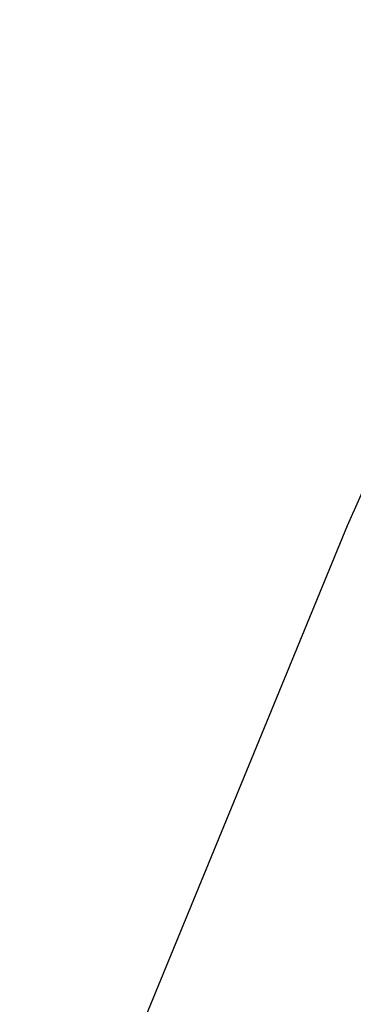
# Model space of a CAD drawing. Extents: x 0 to 363660, y 0 to 4201329.
# Tile 114 of 256: x 360198.744 to 360199.219, y 4200482.069 to 4200483.471. Entities that reach past the tile are written whole.
import ezdxf

# ---------------------------------------------------------------- set-up
doc = ezdxf.new("R2010")
doc.units = 0
doc.header["$LTSCALE"] = 0.5
doc.header["$MEASUREMENT"] = 0
doc.layers.add('(032) Горизонтали утолщенные', color=32, linetype='Continuous', lineweight=30)

# ---------------------------------------------------------------- blocks, each defined once
blk = doc.blocks.new('gergrgrre')
at = {"layer": '(032) Горизонтали утолщенные', "color": 32}
blk.add_polyline3d([(360205.37, 4200491.68, 546), (360204.44, 4200490.86, 546), (360203.56, 4200489.96, 546), (360202.71, 4200488.95, 546), (360201.9, 4200487.84, 546), (360201.14, 4200486.63, 546), (360200.44, 4200485.35, 546), (360199.79, 4200484.05, 546), (360199.21, 4200482.75, 546), (360198.7, 4200481.51, 546), (360198.27, 4200480.37, 546), (360197.92, 4200479.37, 546), (360197.66, 4200478.53, 546), (360197.5, 4200477.81, 546), (360197.44, 4200477.15, 546), (360197.51, 4200476.49, 546), (360197.7, 4200475.76, 546), (360198.04, 4200474.92, 546), (360198.52, 4200473.88, 546)], dxfattribs=at)
blk.add_polyline3d([(360205.37, 4200491.68, 546), (360204.44, 4200490.86, 546), (360203.56, 4200489.96, 546), (360202.71, 4200488.95, 546), (360201.9, 4200487.84, 546), (360201.14, 4200486.63, 546), (360200.44, 4200485.35, 546), (360199.79, 4200484.05, 546), (360199.21, 4200482.75, 546), (360198.7, 4200481.51, 546), (360198.27, 4200480.37, 546), (360197.92, 4200479.37, 546), (360197.66, 4200478.53, 546), (360197.5, 4200477.81, 546), (360197.44, 4200477.15, 546), (360197.51, 4200476.49, 546), (360197.7, 4200475.76, 546), (360198.04, 4200474.92, 546), (360198.52, 4200473.88, 546)], dxfattribs=at)
blk.add_polyline3d([(360205.37, 4200491.68, 546), (360204.44, 4200490.86, 546), (360203.56, 4200489.96, 546), (360202.71, 4200488.95, 546), (360201.9, 4200487.84, 546), (360201.14, 4200486.63, 546), (360200.44, 4200485.35, 546), (360199.79, 4200484.05, 546), (360199.21, 4200482.75, 546), (360198.7, 4200481.51, 546), (360198.27, 4200480.37, 546), (360197.92, 4200479.37, 546), (360197.66, 4200478.53, 546), (360197.5, 4200477.81, 546), (360197.44, 4200477.15, 546), (360197.51, 4200476.49, 546), (360197.7, 4200475.76, 546), (360198.04, 4200474.92, 546), (360198.52, 4200473.88, 546)], dxfattribs=at)
blk.add_polyline3d([(360205.37, 4200491.68, 546), (360204.44, 4200490.86, 546), (360203.56, 4200489.96, 546), (360202.71, 4200488.95, 546), (360201.9, 4200487.84, 546), (360201.14, 4200486.63, 546), (360200.44, 4200485.35, 546), (360199.79, 4200484.05, 546), (360199.21, 4200482.75, 546), (360198.7, 4200481.51, 546), (360198.27, 4200480.37, 546), (360197.92, 4200479.37, 546), (360197.66, 4200478.53, 546), (360197.5, 4200477.81, 546), (360197.44, 4200477.15, 546), (360197.51, 4200476.49, 546), (360197.7, 4200475.76, 546), (360198.04, 4200474.92, 546), (360198.52, 4200473.88, 546)], dxfattribs=at)
blk.add_polyline3d([(360205.37, 4200491.68, 546), (360204.44, 4200490.86, 546), (360203.56, 4200489.96, 546), (360202.71, 4200488.95, 546), (360201.9, 4200487.84, 546), (360201.14, 4200486.63, 546), (360200.44, 4200485.35, 546), (360199.79, 4200484.05, 546), (360199.21, 4200482.75, 546), (360198.7, 4200481.51, 546), (360198.27, 4200480.37, 546), (360197.92, 4200479.37, 546), (360197.66, 4200478.53, 546), (360197.5, 4200477.81, 546), (360197.44, 4200477.15, 546), (360197.51, 4200476.49, 546), (360197.7, 4200475.76, 546), (360198.04, 4200474.92, 546), (360198.52, 4200473.88, 546)], dxfattribs=at)
blk.add_polyline3d([(360205.37, 4200491.68, 546), (360204.44, 4200490.86, 546), (360203.56, 4200489.96, 546), (360202.71, 4200488.95, 546), (360201.9, 4200487.84, 546), (360201.14, 4200486.63, 546), (360200.44, 4200485.35, 546), (360199.79, 4200484.05, 546), (360199.21, 4200482.75, 546), (360198.7, 4200481.51, 546), (360198.27, 4200480.37, 546), (360197.92, 4200479.37, 546), (360197.66, 4200478.53, 546), (360197.5, 4200477.81, 546), (360197.44, 4200477.15, 546), (360197.51, 4200476.49, 546), (360197.7, 4200475.76, 546), (360198.04, 4200474.92, 546), (360198.52, 4200473.88, 546)], dxfattribs=at)
blk.add_polyline3d([(360205.37, 4200491.68, 546), (360204.44, 4200490.86, 546), (360203.56, 4200489.96, 546), (360202.71, 4200488.95, 546), (360201.9, 4200487.84, 546), (360201.14, 4200486.63, 546), (360200.44, 4200485.35, 546), (360199.79, 4200484.05, 546), (360199.21, 4200482.75, 546), (360198.7, 4200481.51, 546), (360198.27, 4200480.37, 546), (360197.92, 4200479.37, 546), (360197.66, 4200478.53, 546), (360197.5, 4200477.81, 546), (360197.44, 4200477.15, 546), (360197.51, 4200476.49, 546), (360197.7, 4200475.76, 546), (360198.04, 4200474.92, 546), (360198.52, 4200473.88, 546)], dxfattribs=at)
blk.add_polyline3d([(360205.37, 4200491.68, 546), (360204.44, 4200490.86, 546), (360203.56, 4200489.96, 546), (360202.71, 4200488.95, 546), (360201.9, 4200487.84, 546), (360201.14, 4200486.63, 546), (360200.44, 4200485.35, 546), (360199.79, 4200484.05, 546), (360199.21, 4200482.75, 546), (360198.7, 4200481.51, 546), (360198.27, 4200480.37, 546), (360197.92, 4200479.37, 546), (360197.66, 4200478.53, 546), (360197.5, 4200477.81, 546), (360197.44, 4200477.15, 546), (360197.51, 4200476.49, 546), (360197.7, 4200475.76, 546), (360198.04, 4200474.92, 546), (360198.52, 4200473.88, 546)], dxfattribs=at)
blk.add_polyline3d([(360205.37, 4200491.68, 546), (360204.44, 4200490.86, 546), (360203.56, 4200489.96, 546), (360202.71, 4200488.95, 546), (360201.9, 4200487.84, 546), (360201.14, 4200486.63, 546), (360200.44, 4200485.35, 546), (360199.79, 4200484.05, 546), (360199.21, 4200482.75, 546), (360198.7, 4200481.51, 546), (360198.27, 4200480.37, 546), (360197.92, 4200479.37, 546), (360197.66, 4200478.53, 546), (360197.5, 4200477.81, 546), (360197.44, 4200477.15, 546), (360197.51, 4200476.49, 546), (360197.7, 4200475.76, 546), (360198.04, 4200474.92, 546), (360198.52, 4200473.88, 546)], dxfattribs=at)
blk.add_polyline3d([(360205.37, 4200491.68, 546), (360204.44, 4200490.86, 546), (360203.56, 4200489.96, 546), (360202.71, 4200488.95, 546), (360201.9, 4200487.84, 546), (360201.14, 4200486.63, 546), (360200.44, 4200485.35, 546), (360199.79, 4200484.05, 546), (360199.21, 4200482.75, 546), (360198.7, 4200481.51, 546), (360198.27, 4200480.37, 546), (360197.92, 4200479.37, 546), (360197.66, 4200478.53, 546), (360197.5, 4200477.81, 546), (360197.44, 4200477.15, 546), (360197.51, 4200476.49, 546), (360197.7, 4200475.76, 546), (360198.04, 4200474.92, 546), (360198.52, 4200473.88, 546)], dxfattribs=at)
blk.add_polyline3d([(360205.37, 4200491.68, 546), (360204.44, 4200490.86, 546), (360203.56, 4200489.96, 546), (360202.71, 4200488.95, 546), (360201.9, 4200487.84, 546), (360201.14, 4200486.63, 546), (360200.44, 4200485.35, 546), (360199.79, 4200484.05, 546), (360199.21, 4200482.75, 546), (360198.7, 4200481.51, 546), (360198.27, 4200480.37, 546), (360197.92, 4200479.37, 546), (360197.66, 4200478.53, 546), (360197.5, 4200477.81, 546), (360197.44, 4200477.15, 546), (360197.51, 4200476.49, 546), (360197.7, 4200475.76, 546), (360198.04, 4200474.92, 546), (360198.52, 4200473.88, 546)], dxfattribs=at)
blk.add_polyline3d([(360205.37, 4200491.68, 546), (360204.44, 4200490.86, 546), (360203.56, 4200489.96, 546), (360202.71, 4200488.95, 546), (360201.9, 4200487.84, 546), (360201.14, 4200486.63, 546), (360200.44, 4200485.35, 546), (360199.79, 4200484.05, 546), (360199.21, 4200482.75, 546), (360198.7, 4200481.51, 546), (360198.27, 4200480.37, 546), (360197.92, 4200479.37, 546), (360197.66, 4200478.53, 546), (360197.5, 4200477.81, 546), (360197.44, 4200477.15, 546), (360197.51, 4200476.49, 546), (360197.7, 4200475.76, 546), (360198.04, 4200474.92, 546), (360198.52, 4200473.88, 546)], dxfattribs=at)
blk.add_polyline3d([(360205.37, 4200491.68, 546), (360204.44, 4200490.86, 546), (360203.56, 4200489.96, 546), (360202.71, 4200488.95, 546), (360201.9, 4200487.84, 546), (360201.14, 4200486.63, 546), (360200.44, 4200485.35, 546), (360199.79, 4200484.05, 546), (360199.21, 4200482.75, 546), (360198.7, 4200481.51, 546), (360198.27, 4200480.37, 546), (360197.92, 4200479.37, 546), (360197.66, 4200478.53, 546), (360197.5, 4200477.81, 546), (360197.44, 4200477.15, 546), (360197.51, 4200476.49, 546), (360197.7, 4200475.76, 546), (360198.04, 4200474.92, 546), (360198.52, 4200473.88, 546)], dxfattribs=at)
blk.add_polyline3d([(360205.37, 4200491.68, 546), (360204.44, 4200490.86, 546), (360203.56, 4200489.96, 546), (360202.71, 4200488.95, 546), (360201.9, 4200487.84, 546), (360201.14, 4200486.63, 546), (360200.44, 4200485.35, 546), (360199.79, 4200484.05, 546), (360199.21, 4200482.75, 546), (360198.7, 4200481.51, 546), (360198.27, 4200480.37, 546), (360197.92, 4200479.37, 546), (360197.66, 4200478.53, 546), (360197.5, 4200477.81, 546), (360197.44, 4200477.15, 546), (360197.51, 4200476.49, 546), (360197.7, 4200475.76, 546), (360198.04, 4200474.92, 546), (360198.52, 4200473.88, 546)], dxfattribs=at)
blk.add_polyline3d([(360205.37, 4200491.68, 546), (360204.44, 4200490.86, 546), (360203.56, 4200489.96, 546), (360202.71, 4200488.95, 546), (360201.9, 4200487.84, 546), (360201.14, 4200486.63, 546), (360200.44, 4200485.35, 546), (360199.79, 4200484.05, 546), (360199.21, 4200482.75, 546), (360198.7, 4200481.51, 546), (360198.27, 4200480.37, 546), (360197.92, 4200479.37, 546), (360197.66, 4200478.53, 546), (360197.5, 4200477.81, 546), (360197.44, 4200477.15, 546), (360197.51, 4200476.49, 546), (360197.7, 4200475.76, 546), (360198.04, 4200474.92, 546), (360198.52, 4200473.88, 546)], dxfattribs=at)
blk.add_polyline3d([(360205.37, 4200491.68, 546), (360204.44, 4200490.86, 546), (360203.56, 4200489.96, 546), (360202.71, 4200488.95, 546), (360201.9, 4200487.84, 546), (360201.14, 4200486.63, 546), (360200.44, 4200485.35, 546), (360199.79, 4200484.05, 546), (360199.21, 4200482.75, 546), (360198.7, 4200481.51, 546), (360198.27, 4200480.37, 546), (360197.92, 4200479.37, 546), (360197.66, 4200478.53, 546), (360197.5, 4200477.81, 546), (360197.44, 4200477.15, 546), (360197.51, 4200476.49, 546), (360197.7, 4200475.76, 546), (360198.04, 4200474.92, 546), (360198.52, 4200473.88, 546)], dxfattribs=at)
blk.add_polyline3d([(360205.37, 4200491.68, 546), (360204.44, 4200490.86, 546), (360203.56, 4200489.96, 546), (360202.71, 4200488.95, 546), (360201.9, 4200487.84, 546), (360201.14, 4200486.63, 546), (360200.44, 4200485.35, 546), (360199.79, 4200484.05, 546), (360199.21, 4200482.75, 546), (360198.7, 4200481.51, 546), (360198.27, 4200480.37, 546), (360197.92, 4200479.37, 546), (360197.66, 4200478.53, 546), (360197.5, 4200477.81, 546), (360197.44, 4200477.15, 546), (360197.51, 4200476.49, 546), (360197.7, 4200475.76, 546), (360198.04, 4200474.92, 546), (360198.52, 4200473.88, 546)], dxfattribs=at)
blk.add_polyline3d([(360205.37, 4200491.68, 546), (360204.44, 4200490.86, 546), (360203.56, 4200489.96, 546), (360202.71, 4200488.95, 546), (360201.9, 4200487.84, 546), (360201.14, 4200486.63, 546), (360200.44, 4200485.35, 546), (360199.79, 4200484.05, 546), (360199.21, 4200482.75, 546), (360198.7, 4200481.51, 546), (360198.27, 4200480.37, 546), (360197.92, 4200479.37, 546), (360197.66, 4200478.53, 546), (360197.5, 4200477.81, 546), (360197.44, 4200477.15, 546), (360197.51, 4200476.49, 546), (360197.7, 4200475.76, 546), (360198.04, 4200474.92, 546), (360198.52, 4200473.88, 546)], dxfattribs=at)
blk.add_polyline3d([(360205.37, 4200491.68, 546), (360204.44, 4200490.86, 546), (360203.56, 4200489.96, 546), (360202.71, 4200488.95, 546), (360201.9, 4200487.84, 546), (360201.14, 4200486.63, 546), (360200.44, 4200485.35, 546), (360199.79, 4200484.05, 546), (360199.21, 4200482.75, 546), (360198.7, 4200481.51, 546), (360198.27, 4200480.37, 546), (360197.92, 4200479.37, 546), (360197.66, 4200478.53, 546), (360197.5, 4200477.81, 546), (360197.44, 4200477.15, 546), (360197.51, 4200476.49, 546), (360197.7, 4200475.76, 546), (360198.04, 4200474.92, 546), (360198.52, 4200473.88, 546)], dxfattribs=at)
blk.add_polyline3d([(360205.37, 4200491.68, 546), (360204.44, 4200490.86, 546), (360203.56, 4200489.96, 546), (360202.71, 4200488.95, 546), (360201.9, 4200487.84, 546), (360201.14, 4200486.63, 546), (360200.44, 4200485.35, 546), (360199.79, 4200484.05, 546), (360199.21, 4200482.75, 546), (360198.7, 4200481.51, 546), (360198.27, 4200480.37, 546), (360197.92, 4200479.37, 546), (360197.66, 4200478.53, 546), (360197.5, 4200477.81, 546), (360197.44, 4200477.15, 546), (360197.51, 4200476.49, 546), (360197.7, 4200475.76, 546), (360198.04, 4200474.92, 546), (360198.52, 4200473.88, 546)], dxfattribs=at)
blk.add_polyline3d([(360205.37, 4200491.68, 546), (360204.44, 4200490.86, 546), (360203.56, 4200489.96, 546), (360202.71, 4200488.95, 546), (360201.9, 4200487.84, 546), (360201.14, 4200486.63, 546), (360200.44, 4200485.35, 546), (360199.79, 4200484.05, 546), (360199.21, 4200482.75, 546), (360198.7, 4200481.51, 546), (360198.27, 4200480.37, 546), (360197.92, 4200479.37, 546), (360197.66, 4200478.53, 546), (360197.5, 4200477.81, 546), (360197.44, 4200477.15, 546), (360197.51, 4200476.49, 546), (360197.7, 4200475.76, 546), (360198.04, 4200474.92, 546), (360198.52, 4200473.88, 546)], dxfattribs=at)
blk.add_polyline3d([(360205.37, 4200491.68, 546), (360204.44, 4200490.86, 546), (360203.56, 4200489.96, 546), (360202.71, 4200488.95, 546), (360201.9, 4200487.84, 546), (360201.14, 4200486.63, 546), (360200.44, 4200485.35, 546), (360199.79, 4200484.05, 546), (360199.21, 4200482.75, 546), (360198.7, 4200481.51, 546), (360198.27, 4200480.37, 546), (360197.92, 4200479.37, 546), (360197.66, 4200478.53, 546), (360197.5, 4200477.81, 546), (360197.44, 4200477.15, 546), (360197.51, 4200476.49, 546), (360197.7, 4200475.76, 546), (360198.04, 4200474.92, 546), (360198.52, 4200473.88, 546)], dxfattribs=at)
blk.add_polyline3d([(360205.37, 4200491.68, 546), (360204.44, 4200490.86, 546), (360203.56, 4200489.96, 546), (360202.71, 4200488.95, 546), (360201.9, 4200487.84, 546), (360201.14, 4200486.63, 546), (360200.44, 4200485.35, 546), (360199.79, 4200484.05, 546), (360199.21, 4200482.75, 546), (360198.7, 4200481.51, 546), (360198.27, 4200480.37, 546), (360197.92, 4200479.37, 546), (360197.66, 4200478.53, 546), (360197.5, 4200477.81, 546), (360197.44, 4200477.15, 546), (360197.51, 4200476.49, 546), (360197.7, 4200475.76, 546), (360198.04, 4200474.92, 546), (360198.52, 4200473.88, 546)], dxfattribs=at)
blk.add_polyline3d([(360205.37, 4200491.68, 546), (360204.44, 4200490.86, 546), (360203.56, 4200489.96, 546), (360202.71, 4200488.95, 546), (360201.9, 4200487.84, 546), (360201.14, 4200486.63, 546), (360200.44, 4200485.35, 546), (360199.79, 4200484.05, 546), (360199.21, 4200482.75, 546), (360198.7, 4200481.51, 546), (360198.27, 4200480.37, 546), (360197.92, 4200479.37, 546), (360197.66, 4200478.53, 546), (360197.5, 4200477.81, 546), (360197.44, 4200477.15, 546), (360197.51, 4200476.49, 546), (360197.7, 4200475.76, 546), (360198.04, 4200474.92, 546), (360198.52, 4200473.88, 546)], dxfattribs=at)
blk.add_polyline3d([(360205.37, 4200491.68, 546), (360204.44, 4200490.86, 546), (360203.56, 4200489.96, 546), (360202.71, 4200488.95, 546), (360201.9, 4200487.84, 546), (360201.14, 4200486.63, 546), (360200.44, 4200485.35, 546), (360199.79, 4200484.05, 546), (360199.21, 4200482.75, 546), (360198.7, 4200481.51, 546), (360198.27, 4200480.37, 546), (360197.92, 4200479.37, 546), (360197.66, 4200478.53, 546), (360197.5, 4200477.81, 546), (360197.44, 4200477.15, 546), (360197.51, 4200476.49, 546), (360197.7, 4200475.76, 546), (360198.04, 4200474.92, 546), (360198.52, 4200473.88, 546)], dxfattribs=at)
blk.add_polyline3d([(360205.37, 4200491.68, 546), (360204.44, 4200490.86, 546), (360203.56, 4200489.96, 546), (360202.71, 4200488.95, 546), (360201.9, 4200487.84, 546), (360201.14, 4200486.63, 546), (360200.44, 4200485.35, 546), (360199.79, 4200484.05, 546), (360199.21, 4200482.75, 546), (360198.7, 4200481.51, 546), (360198.27, 4200480.37, 546), (360197.92, 4200479.37, 546), (360197.66, 4200478.53, 546), (360197.5, 4200477.81, 546), (360197.44, 4200477.15, 546), (360197.51, 4200476.49, 546), (360197.7, 4200475.76, 546), (360198.04, 4200474.92, 546), (360198.52, 4200473.88, 546)], dxfattribs=at)
blk.add_polyline3d([(360205.37, 4200491.68, 546), (360204.44, 4200490.86, 546), (360203.56, 4200489.96, 546), (360202.71, 4200488.95, 546), (360201.9, 4200487.84, 546), (360201.14, 4200486.63, 546), (360200.44, 4200485.35, 546), (360199.79, 4200484.05, 546), (360199.21, 4200482.75, 546), (360198.7, 4200481.51, 546), (360198.27, 4200480.37, 546), (360197.92, 4200479.37, 546), (360197.66, 4200478.53, 546), (360197.5, 4200477.81, 546), (360197.44, 4200477.15, 546), (360197.51, 4200476.49, 546), (360197.7, 4200475.76, 546), (360198.04, 4200474.92, 546), (360198.52, 4200473.88, 546)], dxfattribs=at)
blk.add_polyline3d([(360205.37, 4200491.68, 546), (360204.44, 4200490.86, 546), (360203.56, 4200489.96, 546), (360202.71, 4200488.95, 546), (360201.9, 4200487.84, 546), (360201.14, 4200486.63, 546), (360200.44, 4200485.35, 546), (360199.79, 4200484.05, 546), (360199.21, 4200482.75, 546), (360198.7, 4200481.51, 546), (360198.27, 4200480.37, 546), (360197.92, 4200479.37, 546), (360197.66, 4200478.53, 546), (360197.5, 4200477.81, 546), (360197.44, 4200477.15, 546), (360197.51, 4200476.49, 546), (360197.7, 4200475.76, 546), (360198.04, 4200474.92, 546), (360198.52, 4200473.88, 546)], dxfattribs=at)
blk.add_polyline3d([(360205.37, 4200491.68, 546), (360204.44, 4200490.86, 546), (360203.56, 4200489.96, 546), (360202.71, 4200488.95, 546), (360201.9, 4200487.84, 546), (360201.14, 4200486.63, 546), (360200.44, 4200485.35, 546), (360199.79, 4200484.05, 546), (360199.21, 4200482.75, 546), (360198.7, 4200481.51, 546), (360198.27, 4200480.37, 546), (360197.92, 4200479.37, 546), (360197.66, 4200478.53, 546), (360197.5, 4200477.81, 546), (360197.44, 4200477.15, 546), (360197.51, 4200476.49, 546), (360197.7, 4200475.76, 546), (360198.04, 4200474.92, 546), (360198.52, 4200473.88, 546)], dxfattribs=at)
blk.add_polyline3d([(360205.37, 4200491.68, 546), (360204.44, 4200490.86, 546), (360203.56, 4200489.96, 546), (360202.71, 4200488.95, 546), (360201.9, 4200487.84, 546), (360201.14, 4200486.63, 546), (360200.44, 4200485.35, 546), (360199.79, 4200484.05, 546), (360199.21, 4200482.75, 546), (360198.7, 4200481.51, 546), (360198.27, 4200480.37, 546), (360197.92, 4200479.37, 546), (360197.66, 4200478.53, 546), (360197.5, 4200477.81, 546), (360197.44, 4200477.15, 546), (360197.51, 4200476.49, 546), (360197.7, 4200475.76, 546), (360198.04, 4200474.92, 546), (360198.52, 4200473.88, 546)], dxfattribs=at)
blk.add_polyline3d([(360205.37, 4200491.68, 546), (360204.44, 4200490.86, 546), (360203.56, 4200489.96, 546), (360202.71, 4200488.95, 546), (360201.9, 4200487.84, 546), (360201.14, 4200486.63, 546), (360200.44, 4200485.35, 546), (360199.79, 4200484.05, 546), (360199.21, 4200482.75, 546), (360198.7, 4200481.51, 546), (360198.27, 4200480.37, 546), (360197.92, 4200479.37, 546), (360197.66, 4200478.53, 546), (360197.5, 4200477.81, 546), (360197.44, 4200477.15, 546), (360197.51, 4200476.49, 546), (360197.7, 4200475.76, 546), (360198.04, 4200474.92, 546), (360198.52, 4200473.88, 546)], dxfattribs=at)
blk.add_polyline3d([(360205.37, 4200491.68, 546), (360204.44, 4200490.86, 546), (360203.56, 4200489.96, 546), (360202.71, 4200488.95, 546), (360201.9, 4200487.84, 546), (360201.14, 4200486.63, 546), (360200.44, 4200485.35, 546), (360199.79, 4200484.05, 546), (360199.21, 4200482.75, 546), (360198.7, 4200481.51, 546), (360198.27, 4200480.37, 546), (360197.92, 4200479.37, 546), (360197.66, 4200478.53, 546), (360197.5, 4200477.81, 546), (360197.44, 4200477.15, 546), (360197.51, 4200476.49, 546), (360197.7, 4200475.76, 546), (360198.04, 4200474.92, 546), (360198.52, 4200473.88, 546)], dxfattribs=at)
blk.add_polyline3d([(360205.37, 4200491.68, 546), (360204.44, 4200490.86, 546), (360203.56, 4200489.96, 546), (360202.71, 4200488.95, 546), (360201.9, 4200487.84, 546), (360201.14, 4200486.63, 546), (360200.44, 4200485.35, 546), (360199.79, 4200484.05, 546), (360199.21, 4200482.75, 546), (360198.7, 4200481.51, 546), (360198.27, 4200480.37, 546), (360197.92, 4200479.37, 546), (360197.66, 4200478.53, 546), (360197.5, 4200477.81, 546), (360197.44, 4200477.15, 546), (360197.51, 4200476.49, 546), (360197.7, 4200475.76, 546), (360198.04, 4200474.92, 546), (360198.52, 4200473.88, 546)], dxfattribs=at)
blk.add_polyline3d([(360205.37, 4200491.68, 546), (360204.44, 4200490.86, 546), (360203.56, 4200489.96, 546), (360202.71, 4200488.95, 546), (360201.9, 4200487.84, 546), (360201.14, 4200486.63, 546), (360200.44, 4200485.35, 546), (360199.79, 4200484.05, 546), (360199.21, 4200482.75, 546), (360198.7, 4200481.51, 546), (360198.27, 4200480.37, 546), (360197.92, 4200479.37, 546), (360197.66, 4200478.53, 546), (360197.5, 4200477.81, 546), (360197.44, 4200477.15, 546), (360197.51, 4200476.49, 546), (360197.7, 4200475.76, 546), (360198.04, 4200474.92, 546), (360198.52, 4200473.88, 546)], dxfattribs=at)
blk.add_polyline3d([(360205.37, 4200491.68, 546), (360204.44, 4200490.86, 546), (360203.56, 4200489.96, 546), (360202.71, 4200488.95, 546), (360201.9, 4200487.84, 546), (360201.14, 4200486.63, 546), (360200.44, 4200485.35, 546), (360199.79, 4200484.05, 546), (360199.21, 4200482.75, 546), (360198.7, 4200481.51, 546), (360198.27, 4200480.37, 546), (360197.92, 4200479.37, 546), (360197.66, 4200478.53, 546), (360197.5, 4200477.81, 546), (360197.44, 4200477.15, 546), (360197.51, 4200476.49, 546), (360197.7, 4200475.76, 546), (360198.04, 4200474.92, 546), (360198.52, 4200473.88, 546)], dxfattribs=at)
blk.add_polyline3d([(360205.37, 4200491.68, 546), (360204.44, 4200490.86, 546), (360203.56, 4200489.96, 546), (360202.71, 4200488.95, 546), (360201.9, 4200487.84, 546), (360201.14, 4200486.63, 546), (360200.44, 4200485.35, 546), (360199.79, 4200484.05, 546), (360199.21, 4200482.75, 546), (360198.7, 4200481.51, 546), (360198.27, 4200480.37, 546), (360197.92, 4200479.37, 546), (360197.66, 4200478.53, 546), (360197.5, 4200477.81, 546), (360197.44, 4200477.15, 546), (360197.51, 4200476.49, 546), (360197.7, 4200475.76, 546), (360198.04, 4200474.92, 546), (360198.52, 4200473.88, 546)], dxfattribs=at)
blk.add_polyline3d([(360205.37, 4200491.68, 546), (360204.44, 4200490.86, 546), (360203.56, 4200489.96, 546), (360202.71, 4200488.95, 546), (360201.9, 4200487.84, 546), (360201.14, 4200486.63, 546), (360200.44, 4200485.35, 546), (360199.79, 4200484.05, 546), (360199.21, 4200482.75, 546), (360198.7, 4200481.51, 546), (360198.27, 4200480.37, 546), (360197.92, 4200479.37, 546), (360197.66, 4200478.53, 546), (360197.5, 4200477.81, 546), (360197.44, 4200477.15, 546), (360197.51, 4200476.49, 546), (360197.7, 4200475.76, 546), (360198.04, 4200474.92, 546), (360198.52, 4200473.88, 546)], dxfattribs=at)
blk.add_polyline3d([(360205.37, 4200491.68, 546), (360204.44, 4200490.86, 546), (360203.56, 4200489.96, 546), (360202.71, 4200488.95, 546), (360201.9, 4200487.84, 546), (360201.14, 4200486.63, 546), (360200.44, 4200485.35, 546), (360199.79, 4200484.05, 546), (360199.21, 4200482.75, 546), (360198.7, 4200481.51, 546), (360198.27, 4200480.37, 546), (360197.92, 4200479.37, 546), (360197.66, 4200478.53, 546), (360197.5, 4200477.81, 546), (360197.44, 4200477.15, 546), (360197.51, 4200476.49, 546), (360197.7, 4200475.76, 546), (360198.04, 4200474.92, 546), (360198.52, 4200473.88, 546)], dxfattribs=at)
blk.add_polyline3d([(360205.37, 4200491.68, 546), (360204.44, 4200490.86, 546), (360203.56, 4200489.96, 546), (360202.71, 4200488.95, 546), (360201.9, 4200487.84, 546), (360201.14, 4200486.63, 546), (360200.44, 4200485.35, 546), (360199.79, 4200484.05, 546), (360199.21, 4200482.75, 546), (360198.7, 4200481.51, 546), (360198.27, 4200480.37, 546), (360197.92, 4200479.37, 546), (360197.66, 4200478.53, 546), (360197.5, 4200477.81, 546), (360197.44, 4200477.15, 546), (360197.51, 4200476.49, 546), (360197.7, 4200475.76, 546), (360198.04, 4200474.92, 546), (360198.52, 4200473.88, 546)], dxfattribs=at)
blk.add_polyline3d([(360205.37, 4200491.68, 546), (360204.44, 4200490.86, 546), (360203.56, 4200489.96, 546), (360202.71, 4200488.95, 546), (360201.9, 4200487.84, 546), (360201.14, 4200486.63, 546), (360200.44, 4200485.35, 546), (360199.79, 4200484.05, 546), (360199.21, 4200482.75, 546), (360198.7, 4200481.51, 546), (360198.27, 4200480.37, 546), (360197.92, 4200479.37, 546), (360197.66, 4200478.53, 546), (360197.5, 4200477.81, 546), (360197.44, 4200477.15, 546), (360197.51, 4200476.49, 546), (360197.7, 4200475.76, 546), (360198.04, 4200474.92, 546), (360198.52, 4200473.88, 546)], dxfattribs=at)
blk.add_polyline3d([(360205.37, 4200491.68, 546), (360204.44, 4200490.86, 546), (360203.56, 4200489.96, 546), (360202.71, 4200488.95, 546), (360201.9, 4200487.84, 546), (360201.14, 4200486.63, 546), (360200.44, 4200485.35, 546), (360199.79, 4200484.05, 546), (360199.21, 4200482.75, 546), (360198.7, 4200481.51, 546), (360198.27, 4200480.37, 546), (360197.92, 4200479.37, 546), (360197.66, 4200478.53, 546), (360197.5, 4200477.81, 546), (360197.44, 4200477.15, 546), (360197.51, 4200476.49, 546), (360197.7, 4200475.76, 546), (360198.04, 4200474.92, 546), (360198.52, 4200473.88, 546)], dxfattribs=at)
blk.add_polyline3d([(360205.37, 4200491.68, 546), (360204.44, 4200490.86, 546), (360203.56, 4200489.96, 546), (360202.71, 4200488.95, 546), (360201.9, 4200487.84, 546), (360201.14, 4200486.63, 546), (360200.44, 4200485.35, 546), (360199.79, 4200484.05, 546), (360199.21, 4200482.75, 546), (360198.7, 4200481.51, 546), (360198.27, 4200480.37, 546), (360197.92, 4200479.37, 546), (360197.66, 4200478.53, 546), (360197.5, 4200477.81, 546), (360197.44, 4200477.15, 546), (360197.51, 4200476.49, 546), (360197.7, 4200475.76, 546), (360198.04, 4200474.92, 546), (360198.52, 4200473.88, 546)], dxfattribs=at)
blk.add_polyline3d([(360205.37, 4200491.68, 546), (360204.44, 4200490.86, 546), (360203.56, 4200489.96, 546), (360202.71, 4200488.95, 546), (360201.9, 4200487.84, 546), (360201.14, 4200486.63, 546), (360200.44, 4200485.35, 546), (360199.79, 4200484.05, 546), (360199.21, 4200482.75, 546), (360198.7, 4200481.51, 546), (360198.27, 4200480.37, 546), (360197.92, 4200479.37, 546), (360197.66, 4200478.53, 546), (360197.5, 4200477.81, 546), (360197.44, 4200477.15, 546), (360197.51, 4200476.49, 546), (360197.7, 4200475.76, 546), (360198.04, 4200474.92, 546), (360198.52, 4200473.88, 546)], dxfattribs=at)
blk.add_polyline3d([(360205.37, 4200491.68, 546), (360204.44, 4200490.86, 546), (360203.56, 4200489.96, 546), (360202.71, 4200488.95, 546), (360201.9, 4200487.84, 546), (360201.14, 4200486.63, 546), (360200.44, 4200485.35, 546), (360199.79, 4200484.05, 546), (360199.21, 4200482.75, 546), (360198.7, 4200481.51, 546), (360198.27, 4200480.37, 546), (360197.92, 4200479.37, 546), (360197.66, 4200478.53, 546), (360197.5, 4200477.81, 546), (360197.44, 4200477.15, 546), (360197.51, 4200476.49, 546), (360197.7, 4200475.76, 546), (360198.04, 4200474.92, 546), (360198.52, 4200473.88, 546)], dxfattribs=at)
blk.add_polyline3d([(360205.37, 4200491.68, 546), (360204.44, 4200490.86, 546), (360203.56, 4200489.96, 546), (360202.71, 4200488.95, 546), (360201.9, 4200487.84, 546), (360201.14, 4200486.63, 546), (360200.44, 4200485.35, 546), (360199.79, 4200484.05, 546), (360199.21, 4200482.75, 546), (360198.7, 4200481.51, 546), (360198.27, 4200480.37, 546), (360197.92, 4200479.37, 546), (360197.66, 4200478.53, 546), (360197.5, 4200477.81, 546), (360197.44, 4200477.15, 546), (360197.51, 4200476.49, 546), (360197.7, 4200475.76, 546), (360198.04, 4200474.92, 546), (360198.52, 4200473.88, 546)], dxfattribs=at)
blk.add_polyline3d([(360205.37, 4200491.68, 546), (360204.44, 4200490.86, 546), (360203.56, 4200489.96, 546), (360202.71, 4200488.95, 546), (360201.9, 4200487.84, 546), (360201.14, 4200486.63, 546), (360200.44, 4200485.35, 546), (360199.79, 4200484.05, 546), (360199.21, 4200482.75, 546), (360198.7, 4200481.51, 546), (360198.27, 4200480.37, 546), (360197.92, 4200479.37, 546), (360197.66, 4200478.53, 546), (360197.5, 4200477.81, 546), (360197.44, 4200477.15, 546), (360197.51, 4200476.49, 546), (360197.7, 4200475.76, 546), (360198.04, 4200474.92, 546), (360198.52, 4200473.88, 546)], dxfattribs=at)
blk.add_polyline3d([(360205.37, 4200491.68, 546), (360204.44, 4200490.86, 546), (360203.56, 4200489.96, 546), (360202.71, 4200488.95, 546), (360201.9, 4200487.84, 546), (360201.14, 4200486.63, 546), (360200.44, 4200485.35, 546), (360199.79, 4200484.05, 546), (360199.21, 4200482.75, 546), (360198.7, 4200481.51, 546), (360198.27, 4200480.37, 546), (360197.92, 4200479.37, 546), (360197.66, 4200478.53, 546), (360197.5, 4200477.81, 546), (360197.44, 4200477.15, 546), (360197.51, 4200476.49, 546), (360197.7, 4200475.76, 546), (360198.04, 4200474.92, 546), (360198.52, 4200473.88, 546)], dxfattribs=at)
blk.add_polyline3d([(360205.37, 4200491.68, 546), (360204.44, 4200490.86, 546), (360203.56, 4200489.96, 546), (360202.71, 4200488.95, 546), (360201.9, 4200487.84, 546), (360201.14, 4200486.63, 546), (360200.44, 4200485.35, 546), (360199.79, 4200484.05, 546), (360199.21, 4200482.75, 546), (360198.7, 4200481.51, 546), (360198.27, 4200480.37, 546), (360197.92, 4200479.37, 546), (360197.66, 4200478.53, 546), (360197.5, 4200477.81, 546), (360197.44, 4200477.15, 546), (360197.51, 4200476.49, 546), (360197.7, 4200475.76, 546), (360198.04, 4200474.92, 546), (360198.52, 4200473.88, 546)], dxfattribs=at)
blk.add_polyline3d([(360205.37, 4200491.68, 546), (360204.44, 4200490.86, 546), (360203.56, 4200489.96, 546), (360202.71, 4200488.95, 546), (360201.9, 4200487.84, 546), (360201.14, 4200486.63, 546), (360200.44, 4200485.35, 546), (360199.79, 4200484.05, 546), (360199.21, 4200482.75, 546), (360198.7, 4200481.51, 546), (360198.27, 4200480.37, 546), (360197.92, 4200479.37, 546), (360197.66, 4200478.53, 546), (360197.5, 4200477.81, 546), (360197.44, 4200477.15, 546), (360197.51, 4200476.49, 546), (360197.7, 4200475.76, 546), (360198.04, 4200474.92, 546), (360198.52, 4200473.88, 546)], dxfattribs=at)
blk.add_polyline3d([(360205.37, 4200491.68, 546), (360204.44, 4200490.86, 546), (360203.56, 4200489.96, 546), (360202.71, 4200488.95, 546), (360201.9, 4200487.84, 546), (360201.14, 4200486.63, 546), (360200.44, 4200485.35, 546), (360199.79, 4200484.05, 546), (360199.21, 4200482.75, 546), (360198.7, 4200481.51, 546), (360198.27, 4200480.37, 546), (360197.92, 4200479.37, 546), (360197.66, 4200478.53, 546), (360197.5, 4200477.81, 546), (360197.44, 4200477.15, 546), (360197.51, 4200476.49, 546), (360197.7, 4200475.76, 546), (360198.04, 4200474.92, 546), (360198.52, 4200473.88, 546)], dxfattribs=at)
blk.add_polyline3d([(360205.37, 4200491.68, 546), (360204.44, 4200490.86, 546), (360203.56, 4200489.96, 546), (360202.71, 4200488.95, 546), (360201.9, 4200487.84, 546), (360201.14, 4200486.63, 546), (360200.44, 4200485.35, 546), (360199.79, 4200484.05, 546), (360199.21, 4200482.75, 546), (360198.7, 4200481.51, 546), (360198.27, 4200480.37, 546), (360197.92, 4200479.37, 546), (360197.66, 4200478.53, 546), (360197.5, 4200477.81, 546), (360197.44, 4200477.15, 546), (360197.51, 4200476.49, 546), (360197.7, 4200475.76, 546), (360198.04, 4200474.92, 546), (360198.52, 4200473.88, 546)], dxfattribs=at)
blk.add_polyline3d([(360205.37, 4200491.68, 546), (360204.44, 4200490.86, 546), (360203.56, 4200489.96, 546), (360202.71, 4200488.95, 546), (360201.9, 4200487.84, 546), (360201.14, 4200486.63, 546), (360200.44, 4200485.35, 546), (360199.79, 4200484.05, 546), (360199.21, 4200482.75, 546), (360198.7, 4200481.51, 546), (360198.27, 4200480.37, 546), (360197.92, 4200479.37, 546), (360197.66, 4200478.53, 546), (360197.5, 4200477.81, 546), (360197.44, 4200477.15, 546), (360197.51, 4200476.49, 546), (360197.7, 4200475.76, 546), (360198.04, 4200474.92, 546), (360198.52, 4200473.88, 546)], dxfattribs=at)
blk.add_polyline3d([(360205.37, 4200491.68, 546), (360204.44, 4200490.86, 546), (360203.56, 4200489.96, 546), (360202.71, 4200488.95, 546), (360201.9, 4200487.84, 546), (360201.14, 4200486.63, 546), (360200.44, 4200485.35, 546), (360199.79, 4200484.05, 546), (360199.21, 4200482.75, 546), (360198.7, 4200481.51, 546), (360198.27, 4200480.37, 546), (360197.92, 4200479.37, 546), (360197.66, 4200478.53, 546), (360197.5, 4200477.81, 546), (360197.44, 4200477.15, 546), (360197.51, 4200476.49, 546), (360197.7, 4200475.76, 546), (360198.04, 4200474.92, 546), (360198.52, 4200473.88, 546)], dxfattribs=at)
blk.add_polyline3d([(360205.37, 4200491.68, 546), (360204.44, 4200490.86, 546), (360203.56, 4200489.96, 546), (360202.71, 4200488.95, 546), (360201.9, 4200487.84, 546), (360201.14, 4200486.63, 546), (360200.44, 4200485.35, 546), (360199.79, 4200484.05, 546), (360199.21, 4200482.75, 546), (360198.7, 4200481.51, 546), (360198.27, 4200480.37, 546), (360197.92, 4200479.37, 546), (360197.66, 4200478.53, 546), (360197.5, 4200477.81, 546), (360197.44, 4200477.15, 546), (360197.51, 4200476.49, 546), (360197.7, 4200475.76, 546), (360198.04, 4200474.92, 546), (360198.52, 4200473.88, 546)], dxfattribs=at)
blk.add_polyline3d([(360205.37, 4200491.68, 546), (360204.44, 4200490.86, 546), (360203.56, 4200489.96, 546), (360202.71, 4200488.95, 546), (360201.9, 4200487.84, 546), (360201.14, 4200486.63, 546), (360200.44, 4200485.35, 546), (360199.79, 4200484.05, 546), (360199.21, 4200482.75, 546), (360198.7, 4200481.51, 546), (360198.27, 4200480.37, 546), (360197.92, 4200479.37, 546), (360197.66, 4200478.53, 546), (360197.5, 4200477.81, 546), (360197.44, 4200477.15, 546), (360197.51, 4200476.49, 546), (360197.7, 4200475.76, 546), (360198.04, 4200474.92, 546), (360198.52, 4200473.88, 546)], dxfattribs=at)
blk.add_polyline3d([(360205.37, 4200491.68, 546), (360204.44, 4200490.86, 546), (360203.56, 4200489.96, 546), (360202.71, 4200488.95, 546), (360201.9, 4200487.84, 546), (360201.14, 4200486.63, 546), (360200.44, 4200485.35, 546), (360199.79, 4200484.05, 546), (360199.21, 4200482.75, 546), (360198.7, 4200481.51, 546), (360198.27, 4200480.37, 546), (360197.92, 4200479.37, 546), (360197.66, 4200478.53, 546), (360197.5, 4200477.81, 546), (360197.44, 4200477.15, 546), (360197.51, 4200476.49, 546), (360197.7, 4200475.76, 546), (360198.04, 4200474.92, 546), (360198.52, 4200473.88, 546)], dxfattribs=at)
blk.add_polyline3d([(360205.37, 4200491.68, 546), (360204.44, 4200490.86, 546), (360203.56, 4200489.96, 546), (360202.71, 4200488.95, 546), (360201.9, 4200487.84, 546), (360201.14, 4200486.63, 546), (360200.44, 4200485.35, 546), (360199.79, 4200484.05, 546), (360199.21, 4200482.75, 546), (360198.7, 4200481.51, 546), (360198.27, 4200480.37, 546), (360197.92, 4200479.37, 546), (360197.66, 4200478.53, 546), (360197.5, 4200477.81, 546), (360197.44, 4200477.15, 546), (360197.51, 4200476.49, 546), (360197.7, 4200475.76, 546), (360198.04, 4200474.92, 546), (360198.52, 4200473.88, 546)], dxfattribs=at)
blk.add_polyline3d([(360205.37, 4200491.68, 546), (360204.44, 4200490.86, 546), (360203.56, 4200489.96, 546), (360202.71, 4200488.95, 546), (360201.9, 4200487.84, 546), (360201.14, 4200486.63, 546), (360200.44, 4200485.35, 546), (360199.79, 4200484.05, 546), (360199.21, 4200482.75, 546), (360198.7, 4200481.51, 546), (360198.27, 4200480.37, 546), (360197.92, 4200479.37, 546), (360197.66, 4200478.53, 546), (360197.5, 4200477.81, 546), (360197.44, 4200477.15, 546), (360197.51, 4200476.49, 546), (360197.7, 4200475.76, 546), (360198.04, 4200474.92, 546), (360198.52, 4200473.88, 546)], dxfattribs=at)
blk.add_polyline3d([(360205.37, 4200491.68, 546), (360204.44, 4200490.86, 546), (360203.56, 4200489.96, 546), (360202.71, 4200488.95, 546), (360201.9, 4200487.84, 546), (360201.14, 4200486.63, 546), (360200.44, 4200485.35, 546), (360199.79, 4200484.05, 546), (360199.21, 4200482.75, 546), (360198.7, 4200481.51, 546), (360198.27, 4200480.37, 546), (360197.92, 4200479.37, 546), (360197.66, 4200478.53, 546), (360197.5, 4200477.81, 546), (360197.44, 4200477.15, 546), (360197.51, 4200476.49, 546), (360197.7, 4200475.76, 546), (360198.04, 4200474.92, 546), (360198.52, 4200473.88, 546)], dxfattribs=at)
blk.add_polyline3d([(360205.37, 4200491.68, 546), (360204.44, 4200490.86, 546), (360203.56, 4200489.96, 546), (360202.71, 4200488.95, 546), (360201.9, 4200487.84, 546), (360201.14, 4200486.63, 546), (360200.44, 4200485.35, 546), (360199.79, 4200484.05, 546), (360199.21, 4200482.75, 546), (360198.7, 4200481.51, 546), (360198.27, 4200480.37, 546), (360197.92, 4200479.37, 546), (360197.66, 4200478.53, 546), (360197.5, 4200477.81, 546), (360197.44, 4200477.15, 546), (360197.51, 4200476.49, 546), (360197.7, 4200475.76, 546), (360198.04, 4200474.92, 546), (360198.52, 4200473.88, 546)], dxfattribs=at)
blk.add_polyline3d([(360205.37, 4200491.68, 546), (360204.44, 4200490.86, 546), (360203.56, 4200489.96, 546), (360202.71, 4200488.95, 546), (360201.9, 4200487.84, 546), (360201.14, 4200486.63, 546), (360200.44, 4200485.35, 546), (360199.79, 4200484.05, 546), (360199.21, 4200482.75, 546), (360198.7, 4200481.51, 546), (360198.27, 4200480.37, 546), (360197.92, 4200479.37, 546), (360197.66, 4200478.53, 546), (360197.5, 4200477.81, 546), (360197.44, 4200477.15, 546), (360197.51, 4200476.49, 546), (360197.7, 4200475.76, 546), (360198.04, 4200474.92, 546), (360198.52, 4200473.88, 546)], dxfattribs=at)
blk.add_polyline3d([(360205.37, 4200491.68, 546), (360204.44, 4200490.86, 546), (360203.56, 4200489.96, 546), (360202.71, 4200488.95, 546), (360201.9, 4200487.84, 546), (360201.14, 4200486.63, 546), (360200.44, 4200485.35, 546), (360199.79, 4200484.05, 546), (360199.21, 4200482.75, 546), (360198.7, 4200481.51, 546), (360198.27, 4200480.37, 546), (360197.92, 4200479.37, 546), (360197.66, 4200478.53, 546), (360197.5, 4200477.81, 546), (360197.44, 4200477.15, 546), (360197.51, 4200476.49, 546), (360197.7, 4200475.76, 546), (360198.04, 4200474.92, 546), (360198.52, 4200473.88, 546)], dxfattribs=at)
blk.add_polyline3d([(360205.37, 4200491.68, 546), (360204.44, 4200490.86, 546), (360203.56, 4200489.96, 546), (360202.71, 4200488.95, 546), (360201.9, 4200487.84, 546), (360201.14, 4200486.63, 546), (360200.44, 4200485.35, 546), (360199.79, 4200484.05, 546), (360199.21, 4200482.75, 546), (360198.7, 4200481.51, 546), (360198.27, 4200480.37, 546), (360197.92, 4200479.37, 546), (360197.66, 4200478.53, 546), (360197.5, 4200477.81, 546), (360197.44, 4200477.15, 546), (360197.51, 4200476.49, 546), (360197.7, 4200475.76, 546), (360198.04, 4200474.92, 546), (360198.52, 4200473.88, 546)], dxfattribs=at)
blk.add_polyline3d([(360205.37, 4200491.68, 546), (360204.44, 4200490.86, 546), (360203.56, 4200489.96, 546), (360202.71, 4200488.95, 546), (360201.9, 4200487.84, 546), (360201.14, 4200486.63, 546), (360200.44, 4200485.35, 546), (360199.79, 4200484.05, 546), (360199.21, 4200482.75, 546), (360198.7, 4200481.51, 546), (360198.27, 4200480.37, 546), (360197.92, 4200479.37, 546), (360197.66, 4200478.53, 546), (360197.5, 4200477.81, 546), (360197.44, 4200477.15, 546), (360197.51, 4200476.49, 546), (360197.7, 4200475.76, 546), (360198.04, 4200474.92, 546), (360198.52, 4200473.88, 546)], dxfattribs=at)
blk.add_polyline3d([(360205.37, 4200491.68, 546), (360204.44, 4200490.86, 546), (360203.56, 4200489.96, 546), (360202.71, 4200488.95, 546), (360201.9, 4200487.84, 546), (360201.14, 4200486.63, 546), (360200.44, 4200485.35, 546), (360199.79, 4200484.05, 546), (360199.21, 4200482.75, 546), (360198.7, 4200481.51, 546), (360198.27, 4200480.37, 546), (360197.92, 4200479.37, 546), (360197.66, 4200478.53, 546), (360197.5, 4200477.81, 546), (360197.44, 4200477.15, 546), (360197.51, 4200476.49, 546), (360197.7, 4200475.76, 546), (360198.04, 4200474.92, 546), (360198.52, 4200473.88, 546)], dxfattribs=at)
blk.add_polyline3d([(360205.37, 4200491.68, 546), (360204.44, 4200490.86, 546), (360203.56, 4200489.96, 546), (360202.71, 4200488.95, 546), (360201.9, 4200487.84, 546), (360201.14, 4200486.63, 546), (360200.44, 4200485.35, 546), (360199.79, 4200484.05, 546), (360199.21, 4200482.75, 546), (360198.7, 4200481.51, 546), (360198.27, 4200480.37, 546), (360197.92, 4200479.37, 546), (360197.66, 4200478.53, 546), (360197.5, 4200477.81, 546), (360197.44, 4200477.15, 546), (360197.51, 4200476.49, 546), (360197.7, 4200475.76, 546), (360198.04, 4200474.92, 546), (360198.52, 4200473.88, 546)], dxfattribs=at)
blk.add_polyline3d([(360205.37, 4200491.68, 546), (360204.44, 4200490.86, 546), (360203.56, 4200489.96, 546), (360202.71, 4200488.95, 546), (360201.9, 4200487.84, 546), (360201.14, 4200486.63, 546), (360200.44, 4200485.35, 546), (360199.79, 4200484.05, 546), (360199.21, 4200482.75, 546), (360198.7, 4200481.51, 546), (360198.27, 4200480.37, 546), (360197.92, 4200479.37, 546), (360197.66, 4200478.53, 546), (360197.5, 4200477.81, 546), (360197.44, 4200477.15, 546), (360197.51, 4200476.49, 546), (360197.7, 4200475.76, 546), (360198.04, 4200474.92, 546), (360198.52, 4200473.88, 546)], dxfattribs=at)
blk.add_polyline3d([(360205.37, 4200491.68, 546), (360204.44, 4200490.86, 546), (360203.56, 4200489.96, 546), (360202.71, 4200488.95, 546), (360201.9, 4200487.84, 546), (360201.14, 4200486.63, 546), (360200.44, 4200485.35, 546), (360199.79, 4200484.05, 546), (360199.21, 4200482.75, 546), (360198.7, 4200481.51, 546), (360198.27, 4200480.37, 546), (360197.92, 4200479.37, 546), (360197.66, 4200478.53, 546), (360197.5, 4200477.81, 546), (360197.44, 4200477.15, 546), (360197.51, 4200476.49, 546), (360197.7, 4200475.76, 546), (360198.04, 4200474.92, 546), (360198.52, 4200473.88, 546)], dxfattribs=at)
blk.add_polyline3d([(360205.37, 4200491.68, 546), (360204.44, 4200490.86, 546), (360203.56, 4200489.96, 546), (360202.71, 4200488.95, 546), (360201.9, 4200487.84, 546), (360201.14, 4200486.63, 546), (360200.44, 4200485.35, 546), (360199.79, 4200484.05, 546), (360199.21, 4200482.75, 546), (360198.7, 4200481.51, 546), (360198.27, 4200480.37, 546), (360197.92, 4200479.37, 546), (360197.66, 4200478.53, 546), (360197.5, 4200477.81, 546), (360197.44, 4200477.15, 546), (360197.51, 4200476.49, 546), (360197.7, 4200475.76, 546), (360198.04, 4200474.92, 546), (360198.52, 4200473.88, 546)], dxfattribs=at)
blk.add_polyline3d([(360205.37, 4200491.68, 546), (360204.44, 4200490.86, 546), (360203.56, 4200489.96, 546), (360202.71, 4200488.95, 546), (360201.9, 4200487.84, 546), (360201.14, 4200486.63, 546), (360200.44, 4200485.35, 546), (360199.79, 4200484.05, 546), (360199.21, 4200482.75, 546), (360198.7, 4200481.51, 546), (360198.27, 4200480.37, 546), (360197.92, 4200479.37, 546), (360197.66, 4200478.53, 546), (360197.5, 4200477.81, 546), (360197.44, 4200477.15, 546), (360197.51, 4200476.49, 546), (360197.7, 4200475.76, 546), (360198.04, 4200474.92, 546), (360198.52, 4200473.88, 546)], dxfattribs=at)
blk.add_polyline3d([(360205.37, 4200491.68, 546), (360204.44, 4200490.86, 546), (360203.56, 4200489.96, 546), (360202.71, 4200488.95, 546), (360201.9, 4200487.84, 546), (360201.14, 4200486.63, 546), (360200.44, 4200485.35, 546), (360199.79, 4200484.05, 546), (360199.21, 4200482.75, 546), (360198.7, 4200481.51, 546), (360198.27, 4200480.37, 546), (360197.92, 4200479.37, 546), (360197.66, 4200478.53, 546), (360197.5, 4200477.81, 546), (360197.44, 4200477.15, 546), (360197.51, 4200476.49, 546), (360197.7, 4200475.76, 546), (360198.04, 4200474.92, 546), (360198.52, 4200473.88, 546)], dxfattribs=at)
blk.add_polyline3d([(360205.37, 4200491.68, 546), (360204.44, 4200490.86, 546), (360203.56, 4200489.96, 546), (360202.71, 4200488.95, 546), (360201.9, 4200487.84, 546), (360201.14, 4200486.63, 546), (360200.44, 4200485.35, 546), (360199.79, 4200484.05, 546), (360199.21, 4200482.75, 546), (360198.7, 4200481.51, 546), (360198.27, 4200480.37, 546), (360197.92, 4200479.37, 546), (360197.66, 4200478.53, 546), (360197.5, 4200477.81, 546), (360197.44, 4200477.15, 546), (360197.51, 4200476.49, 546), (360197.7, 4200475.76, 546), (360198.04, 4200474.92, 546), (360198.52, 4200473.88, 546)], dxfattribs=at)
blk.add_polyline3d([(360205.37, 4200491.68, 546), (360204.44, 4200490.86, 546), (360203.56, 4200489.96, 546), (360202.71, 4200488.95, 546), (360201.9, 4200487.84, 546), (360201.14, 4200486.63, 546), (360200.44, 4200485.35, 546), (360199.79, 4200484.05, 546), (360199.21, 4200482.75, 546), (360198.7, 4200481.51, 546), (360198.27, 4200480.37, 546), (360197.92, 4200479.37, 546), (360197.66, 4200478.53, 546), (360197.5, 4200477.81, 546), (360197.44, 4200477.15, 546), (360197.51, 4200476.49, 546), (360197.7, 4200475.76, 546), (360198.04, 4200474.92, 546), (360198.52, 4200473.88, 546)], dxfattribs=at)
blk.add_polyline3d([(360205.37, 4200491.68, 546), (360204.44, 4200490.86, 546), (360203.56, 4200489.96, 546), (360202.71, 4200488.95, 546), (360201.9, 4200487.84, 546), (360201.14, 4200486.63, 546), (360200.44, 4200485.35, 546), (360199.79, 4200484.05, 546), (360199.21, 4200482.75, 546), (360198.7, 4200481.51, 546), (360198.27, 4200480.37, 546), (360197.92, 4200479.37, 546), (360197.66, 4200478.53, 546), (360197.5, 4200477.81, 546), (360197.44, 4200477.15, 546), (360197.51, 4200476.49, 546), (360197.7, 4200475.76, 546), (360198.04, 4200474.92, 546), (360198.52, 4200473.88, 546)], dxfattribs=at)
blk.add_polyline3d([(360205.37, 4200491.68, 546), (360204.44, 4200490.86, 546), (360203.56, 4200489.96, 546), (360202.71, 4200488.95, 546), (360201.9, 4200487.84, 546), (360201.14, 4200486.63, 546), (360200.44, 4200485.35, 546), (360199.79, 4200484.05, 546), (360199.21, 4200482.75, 546), (360198.7, 4200481.51, 546), (360198.27, 4200480.37, 546), (360197.92, 4200479.37, 546), (360197.66, 4200478.53, 546), (360197.5, 4200477.81, 546), (360197.44, 4200477.15, 546), (360197.51, 4200476.49, 546), (360197.7, 4200475.76, 546), (360198.04, 4200474.92, 546), (360198.52, 4200473.88, 546)], dxfattribs=at)
blk.add_polyline3d([(360205.37, 4200491.68, 546), (360204.44, 4200490.86, 546), (360203.56, 4200489.96, 546), (360202.71, 4200488.95, 546), (360201.9, 4200487.84, 546), (360201.14, 4200486.63, 546), (360200.44, 4200485.35, 546), (360199.79, 4200484.05, 546), (360199.21, 4200482.75, 546), (360198.7, 4200481.51, 546), (360198.27, 4200480.37, 546), (360197.92, 4200479.37, 546), (360197.66, 4200478.53, 546), (360197.5, 4200477.81, 546), (360197.44, 4200477.15, 546), (360197.51, 4200476.49, 546), (360197.7, 4200475.76, 546), (360198.04, 4200474.92, 546), (360198.52, 4200473.88, 546)], dxfattribs=at)
blk.add_polyline3d([(360205.37, 4200491.68, 546), (360204.44, 4200490.86, 546), (360203.56, 4200489.96, 546), (360202.71, 4200488.95, 546), (360201.9, 4200487.84, 546), (360201.14, 4200486.63, 546), (360200.44, 4200485.35, 546), (360199.79, 4200484.05, 546), (360199.21, 4200482.75, 546), (360198.7, 4200481.51, 546), (360198.27, 4200480.37, 546), (360197.92, 4200479.37, 546), (360197.66, 4200478.53, 546), (360197.5, 4200477.81, 546), (360197.44, 4200477.15, 546), (360197.51, 4200476.49, 546), (360197.7, 4200475.76, 546), (360198.04, 4200474.92, 546), (360198.52, 4200473.88, 546)], dxfattribs=at)
blk.add_polyline3d([(360205.37, 4200491.68, 546), (360204.44, 4200490.86, 546), (360203.56, 4200489.96, 546), (360202.71, 4200488.95, 546), (360201.9, 4200487.84, 546), (360201.14, 4200486.63, 546), (360200.44, 4200485.35, 546), (360199.79, 4200484.05, 546), (360199.21, 4200482.75, 546), (360198.7, 4200481.51, 546), (360198.27, 4200480.37, 546), (360197.92, 4200479.37, 546), (360197.66, 4200478.53, 546), (360197.5, 4200477.81, 546), (360197.44, 4200477.15, 546), (360197.51, 4200476.49, 546), (360197.7, 4200475.76, 546), (360198.04, 4200474.92, 546), (360198.52, 4200473.88, 546)], dxfattribs=at)
blk.add_polyline3d([(360205.37, 4200491.68, 546), (360204.44, 4200490.86, 546), (360203.56, 4200489.96, 546), (360202.71, 4200488.95, 546), (360201.9, 4200487.84, 546), (360201.14, 4200486.63, 546), (360200.44, 4200485.35, 546), (360199.79, 4200484.05, 546), (360199.21, 4200482.75, 546), (360198.7, 4200481.51, 546), (360198.27, 4200480.37, 546), (360197.92, 4200479.37, 546), (360197.66, 4200478.53, 546), (360197.5, 4200477.81, 546), (360197.44, 4200477.15, 546), (360197.51, 4200476.49, 546), (360197.7, 4200475.76, 546), (360198.04, 4200474.92, 546), (360198.52, 4200473.88, 546)], dxfattribs=at)
blk.add_polyline3d([(360205.37, 4200491.68, 546), (360204.44, 4200490.86, 546), (360203.56, 4200489.96, 546), (360202.71, 4200488.95, 546), (360201.9, 4200487.84, 546), (360201.14, 4200486.63, 546), (360200.44, 4200485.35, 546), (360199.79, 4200484.05, 546), (360199.21, 4200482.75, 546), (360198.7, 4200481.51, 546), (360198.27, 4200480.37, 546), (360197.92, 4200479.37, 546), (360197.66, 4200478.53, 546), (360197.5, 4200477.81, 546), (360197.44, 4200477.15, 546), (360197.51, 4200476.49, 546), (360197.7, 4200475.76, 546), (360198.04, 4200474.92, 546), (360198.52, 4200473.88, 546)], dxfattribs=at)
blk.add_polyline3d([(360205.37, 4200491.68, 546), (360204.44, 4200490.86, 546), (360203.56, 4200489.96, 546), (360202.71, 4200488.95, 546), (360201.9, 4200487.84, 546), (360201.14, 4200486.63, 546), (360200.44, 4200485.35, 546), (360199.79, 4200484.05, 546), (360199.21, 4200482.75, 546), (360198.7, 4200481.51, 546), (360198.27, 4200480.37, 546), (360197.92, 4200479.37, 546), (360197.66, 4200478.53, 546), (360197.5, 4200477.81, 546), (360197.44, 4200477.15, 546), (360197.51, 4200476.49, 546), (360197.7, 4200475.76, 546), (360198.04, 4200474.92, 546), (360198.52, 4200473.88, 546)], dxfattribs=at)
blk.add_polyline3d([(360205.37, 4200491.68, 546), (360204.44, 4200490.86, 546), (360203.56, 4200489.96, 546), (360202.71, 4200488.95, 546), (360201.9, 4200487.84, 546), (360201.14, 4200486.63, 546), (360200.44, 4200485.35, 546), (360199.79, 4200484.05, 546), (360199.21, 4200482.75, 546), (360198.7, 4200481.51, 546), (360198.27, 4200480.37, 546), (360197.92, 4200479.37, 546), (360197.66, 4200478.53, 546), (360197.5, 4200477.81, 546), (360197.44, 4200477.15, 546), (360197.51, 4200476.49, 546), (360197.7, 4200475.76, 546), (360198.04, 4200474.92, 546), (360198.52, 4200473.88, 546)], dxfattribs=at)
blk.add_polyline3d([(360205.37, 4200491.68, 546), (360204.44, 4200490.86, 546), (360203.56, 4200489.96, 546), (360202.71, 4200488.95, 546), (360201.9, 4200487.84, 546), (360201.14, 4200486.63, 546), (360200.44, 4200485.35, 546), (360199.79, 4200484.05, 546), (360199.21, 4200482.75, 546), (360198.7, 4200481.51, 546), (360198.27, 4200480.37, 546), (360197.92, 4200479.37, 546), (360197.66, 4200478.53, 546), (360197.5, 4200477.81, 546), (360197.44, 4200477.15, 546), (360197.51, 4200476.49, 546), (360197.7, 4200475.76, 546), (360198.04, 4200474.92, 546), (360198.52, 4200473.88, 546)], dxfattribs=at)
blk.add_polyline3d([(360205.37, 4200491.68, 546), (360204.44, 4200490.86, 546), (360203.56, 4200489.96, 546), (360202.71, 4200488.95, 546), (360201.9, 4200487.84, 546), (360201.14, 4200486.63, 546), (360200.44, 4200485.35, 546), (360199.79, 4200484.05, 546), (360199.21, 4200482.75, 546), (360198.7, 4200481.51, 546), (360198.27, 4200480.37, 546), (360197.92, 4200479.37, 546), (360197.66, 4200478.53, 546), (360197.5, 4200477.81, 546), (360197.44, 4200477.15, 546), (360197.51, 4200476.49, 546), (360197.7, 4200475.76, 546), (360198.04, 4200474.92, 546), (360198.52, 4200473.88, 546)], dxfattribs=at)
blk.add_polyline3d([(360205.37, 4200491.68, 546), (360204.44, 4200490.86, 546), (360203.56, 4200489.96, 546), (360202.71, 4200488.95, 546), (360201.9, 4200487.84, 546), (360201.14, 4200486.63, 546), (360200.44, 4200485.35, 546), (360199.79, 4200484.05, 546), (360199.21, 4200482.75, 546), (360198.7, 4200481.51, 546), (360198.27, 4200480.37, 546), (360197.92, 4200479.37, 546), (360197.66, 4200478.53, 546), (360197.5, 4200477.81, 546), (360197.44, 4200477.15, 546), (360197.51, 4200476.49, 546), (360197.7, 4200475.76, 546), (360198.04, 4200474.92, 546), (360198.52, 4200473.88, 546)], dxfattribs=at)
blk.add_polyline3d([(360205.37, 4200491.68, 546), (360204.44, 4200490.86, 546), (360203.56, 4200489.96, 546), (360202.71, 4200488.95, 546), (360201.9, 4200487.84, 546), (360201.14, 4200486.63, 546), (360200.44, 4200485.35, 546), (360199.79, 4200484.05, 546), (360199.21, 4200482.75, 546), (360198.7, 4200481.51, 546), (360198.27, 4200480.37, 546), (360197.92, 4200479.37, 546), (360197.66, 4200478.53, 546), (360197.5, 4200477.81, 546), (360197.44, 4200477.15, 546), (360197.51, 4200476.49, 546), (360197.7, 4200475.76, 546), (360198.04, 4200474.92, 546), (360198.52, 4200473.88, 546)], dxfattribs=at)
blk.add_polyline3d([(360205.37, 4200491.68, 546), (360204.44, 4200490.86, 546), (360203.56, 4200489.96, 546), (360202.71, 4200488.95, 546), (360201.9, 4200487.84, 546), (360201.14, 4200486.63, 546), (360200.44, 4200485.35, 546), (360199.79, 4200484.05, 546), (360199.21, 4200482.75, 546), (360198.7, 4200481.51, 546), (360198.27, 4200480.37, 546), (360197.92, 4200479.37, 546), (360197.66, 4200478.53, 546), (360197.5, 4200477.81, 546), (360197.44, 4200477.15, 546), (360197.51, 4200476.49, 546), (360197.7, 4200475.76, 546), (360198.04, 4200474.92, 546), (360198.52, 4200473.88, 546)], dxfattribs=at)
blk.add_polyline3d([(360205.37, 4200491.68, 546), (360204.44, 4200490.86, 546), (360203.56, 4200489.96, 546), (360202.71, 4200488.95, 546), (360201.9, 4200487.84, 546), (360201.14, 4200486.63, 546), (360200.44, 4200485.35, 546), (360199.79, 4200484.05, 546), (360199.21, 4200482.75, 546), (360198.7, 4200481.51, 546), (360198.27, 4200480.37, 546), (360197.92, 4200479.37, 546), (360197.66, 4200478.53, 546), (360197.5, 4200477.81, 546), (360197.44, 4200477.15, 546), (360197.51, 4200476.49, 546), (360197.7, 4200475.76, 546), (360198.04, 4200474.92, 546), (360198.52, 4200473.88, 546)], dxfattribs=at)

msp = doc.modelspace()

# ---------------------------------------------------------------- block references
at = {"linetype": 'Continuous'}
msp.add_blockref('gergrgrre', (0, 0), dxfattribs=at)

doc.saveas('drawing.dxf')
